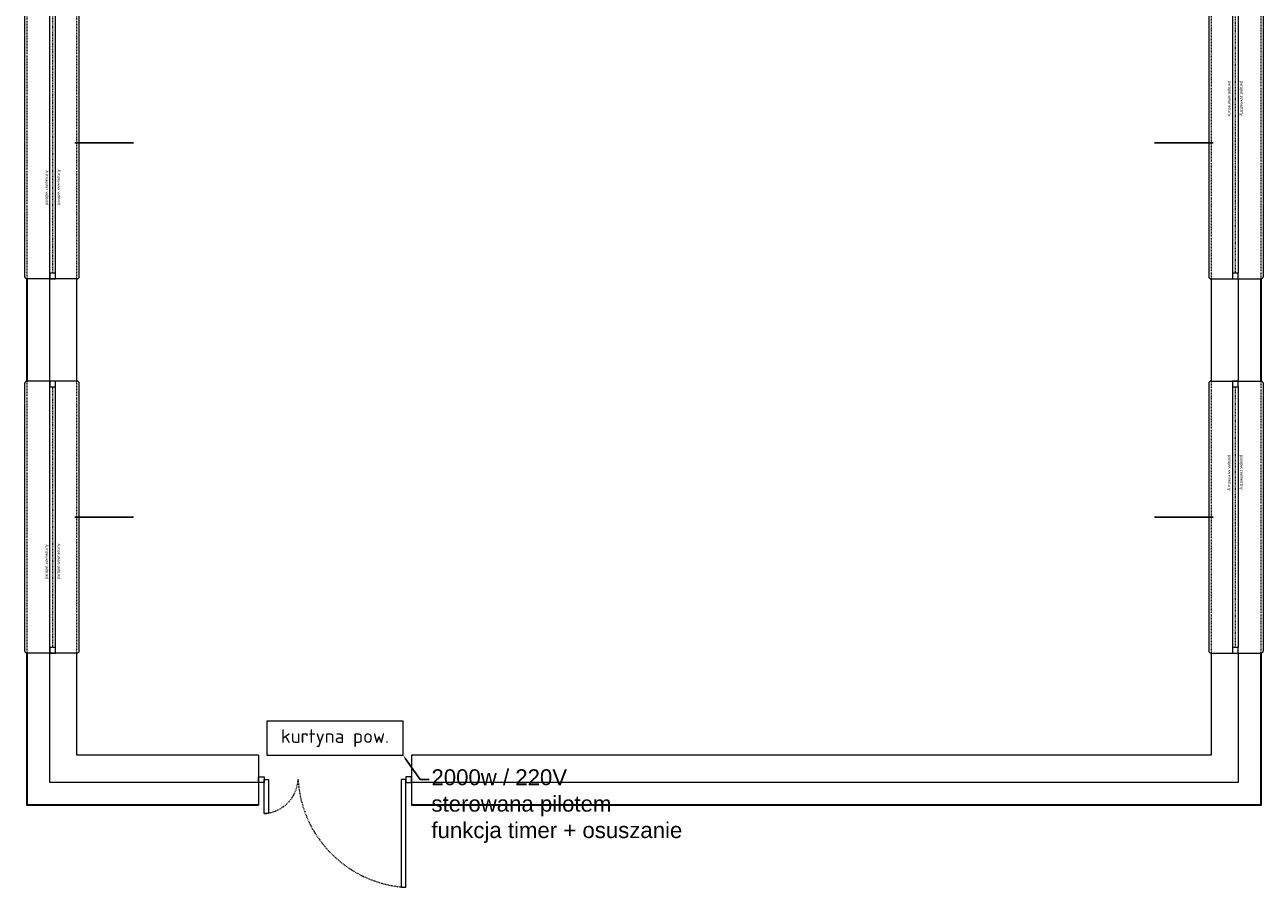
# Model space of a CAD drawing. Header units: millimetres. Extents: x -6697 to 21546, y -3389 to 18959.
# Tile 102 of 153: x 2423 to 3515, y 8493 to 9254. Entities that reach past the tile are written whole.
import ezdxf
from ezdxf import colors
from ezdxf.entities.mleader import LeaderData, LeaderLine
from ezdxf.math import Vec2, Vec3

# ---------------------------------------------------------------- set-up
doc = ezdxf.new("R2010")
doc.units = ezdxf.units.MM
doc.linetypes.add('0.5_0.5', pattern=[1, 0.5, -0.5])
doc.linetypes.add('JIS_02_0.7', pattern=[1.35, 0.75, -0.6])
doc.layers.add('def', color=7, linetype='Continuous', plot=False)
doc.layers.add('pomocnicze', color=6, linetype='Continuous', plot=False)
for name, color, linetype, lineweight in [('sciany_wew', 7, 'Continuous', 18), ('sciany_zew', 7, 'Continuous', 35), ('stolarka_mysz_drzwi', 7, 'Continuous', 5), ('stolarka_mysz_okna', 7, 'Continuous', 5), ('tabelka', 7, 'Continuous', 5)]:
    doc.layers.add(name, color=color, linetype=linetype, lineweight=lineweight)
doc.layers.add('wyposażenie', color=7, linetype='Continuous', lineweight=5, true_color=0x999999)
doc.styles.add('ISO', font='isocpeur.ttf')
doc.styles.get("Standard").update_dxf_attribs({"font": 'arial.ttf'})

# ---------------------------------------------------------------- blocks, each defined once
blk = doc.blocks.new('*U315')
at = {"layer": 'pomocnicze'}
blk.add_lwpolyline([(-19.5, -120), (-71.5, -120)], dxfattribs=at)
at = {"layer": 'stolarka_mysz_okna', "linetype": 'JIS_02_0.7'}
for points in [[(-21.5, 0), (-21.5, -240)], [(22.5, 0), (22.5, -240)]]:
    blk.add_lwpolyline(points, dxfattribs=at)
at = {"layer": 'stolarka_mysz_okna'}
for points in [[(-2.5, 0), (-2.5, -5), (2.5, -5), (2.5, 0)], [(-2.5, -235), (-2.5, -240), (2.5, -240), (2.5, -235)]]:
    blk.add_lwpolyline(points, close=True, dxfattribs=at)
for points in [[(-23.5, -2), (-23.5, -238)], [(-2.5, -5), (-2.5, -235)], [(2.5, -5), (2.5, -235)], [(24.5, -2), (24.5, -238)]]:
    blk.add_lwpolyline(points, dxfattribs=at)
at = {"layer": 'stolarka_mysz_okna', "linetype": '0.5_0.5'}
blk.add_lwpolyline([(0, -235), (0, -5)], dxfattribs=at)
at = {"layer": 'stolarka_mysz_okna'}
for centre, start, end in [((-21.5, -2), 90, 180), ((22.5, -2), 0, 90), ((-21.5, -238), 180, 270), ((22.5, -238), 270, 0)]:
    blk.add_arc(centre, 2, start, end, dxfattribs=at)
at = {"style": 'ISO', "flags": 9}
for tag, p in [('KLASA_ODPORNOSCI', (162.7, -22.5)), ('MATERIAL', (162.7, -49.6)), ('KOLOR_OKNA', (163.1, -72.4))]:
    blk.add_attdef(tag, p, '', height=14, dxfattribs=at)
at = {"layer": 'def', "color": 9, "true_color": 0xc7c8ca, "char_height": 2.5, "attachment_point": 1, "rotation": 270}
for s, insert in [('parapet wewnetrzny', (-3.8, -65.4)), ('parapet zewnetrzny', (6.8, -65.4))]:
    blk.add_mtext_dynamic_manual_height_columns(s, width=37.13, gutter_width=12.5, heights=[0], dxfattribs=dict(at, insert=insert))
blk = doc.blocks.new('*U159')
at = {"layer": 'stolarka_mysz_drzwi'}
for points in [[(9, 0), (9, 95), (5, 95), (5, 0)], [(0, -2.5), (5, -2.5), (5, 2.5), (0, 2.5)]]:
    blk.add_lwpolyline(points, close=True, dxfattribs=at)
at = {"layer": 'stolarka_mysz_drzwi', "linetype": 'JIS_02_0.7'}
blk.add_arc((-1.1, -6.1), 101.3, 3.4421, 86.5579, dxfattribs=at)
at = {"style": 'ISO', "flags": 9}
for tag, p in [('MATERIAL', (268, -34.6)), ('KOLOR_DRZWI', (268.4, -55.9)), ('WYPELNIENIE_DRZWI', (268, -77.6))]:
    blk.add_attdef(tag, p, '', height=14, dxfattribs=at)
blk = doc.blocks.new('*U314')
at = {"layer": 'stolarka_mysz_drzwi'}
for points in [[(-9, 0), (-9, 30), (-5, 30), (-5, 0)], [(0, -2.5), (-5, -2.5), (-5, 2.5), (0, 2.5)]]:
    blk.add_lwpolyline(points, close=True, dxfattribs=at)
at = {"layer": 'stolarka_mysz_drzwi', "linetype": 'JIS_02_0.7'}
blk.add_arc((-3.1, -1.9), 32, 93.4421, 176.5579, dxfattribs=at)
at = {"style": 'ISO', "flags": 9}
for tag, p in [('MATERIAL', (168, -34.6)), ('KOLOR_DRZWI', (168.4, -55.9)), ('WYPELNIENIE_DRZWI', (168, -77.6))]:
    blk.add_attdef(tag, p, '', height=14, dxfattribs=at)
blk = doc.blocks.new('*U316')
at = {"layer": 'pomocnicze'}
blk.add_lwpolyline([(19.5, 120), (71.5, 120)], dxfattribs=at)
at = {"layer": 'stolarka_mysz_okna'}
for points in [[(-24.5, 2), (-24.5, 238)], [(-2.5, 5), (-2.5, 235)], [(2.5, 5), (2.5, 235)], [(23.5, 2), (23.5, 238)]]:
    blk.add_lwpolyline(points, dxfattribs=at)
at = {"layer": 'stolarka_mysz_okna', "linetype": 'JIS_02_0.7'}
for points in [[(-22.5, 0), (-22.5, 240)], [(21.5, 0), (21.5, 240)]]:
    blk.add_lwpolyline(points, dxfattribs=at)
at = {"layer": 'stolarka_mysz_okna'}
for points in [[(2.5, 235), (2.5, 240), (-2.5, 240), (-2.5, 235)], [(2.5, 0), (2.5, 5), (-2.5, 5), (-2.5, 0)]]:
    blk.add_lwpolyline(points, close=True, dxfattribs=at)
at = {"layer": 'stolarka_mysz_okna', "linetype": '0.5_0.5'}
blk.add_lwpolyline([(0, 235), (0, 5)], dxfattribs=at)
at = {"layer": 'stolarka_mysz_okna'}
for centre, start, end in [((-22.5, 238), 90, 180), ((21.5, 238), 0, 90), ((-22.5, 2), 180, 270), ((21.5, 2), 270, 0)]:
    blk.add_arc(centre, 2, start, end, dxfattribs=at)
at = {"style": 'ISO', "flags": 9}
for tag, p in [('KLASA_ODPORNOSCI', (162.7, -22.5)), ('MATERIAL', (162.7, -49.6)), ('KOLOR_OKNA', (163.1, -72.4))]:
    blk.add_attdef(tag, p, '', height=14, dxfattribs=at)
at = {"layer": 'def', "color": 9, "true_color": 0xc7c8ca, "char_height": 2.5, "attachment_point": 1, "rotation": 90}
for s, insert in [('parapet zewnetrzny', (-6.8, 65.4)), ('parapet wewnetrzny', (3.8, 65.4))]:
    blk.add_mtext_dynamic_manual_height_columns(s, width=37.13, gutter_width=12.5, heights=[0], dxfattribs=dict(at, insert=insert))
blk = doc.blocks.new('parter')
at = {"layer": 'sciany_wew'}
for points in [[(204, 20), (20, 20), (20, 818)], [(44, 464), (0, 464)], [(44, 374), (44, 464)], [(1044, 464), (1044, 374)], [(1044, 464), (1088, 464)], [(1068, 464), (1068, 374)], [(44, 374), (0, 374)], [(1044, 374), (1088, 374)], [(44, 134), (0, 134)], [(204, 44), (44, 44), (44, 134)], [(1044, 134), (1044, 44), (339, 44)], [(1068, 134), (1068, 20), (339, 20)], [(1044, 134), (1088, 134)], [(204, 44), (204, 0)], [(339, 44), (339, 0)]]:
    blk.add_lwpolyline(points, dxfattribs=at)
at = {"layer": 'sciany_zew'}
for points in [[(0, 374), (0, 464)], [(1088, 464), (1088, 374)], [(204, 0), (0, 0), (0, 134)], [(1088, 134), (1088, 0), (339, 0)]]:
    blk.add_lwpolyline(points, dxfattribs=at)
at = {"layer": 'sciany_wew', "rotation": 180}
for name, p in [('*U314', (204, 22.5)), ('*U159', (339, 22.5))]:
    blk.add_blockref(name, p, dxfattribs=at)
at = {"layer": 'stolarka_mysz_okna'}
for name, p in [('*U316', (22.5, 464)), ('*U315', (1065.5, 704)), ('*U316', (22.5, 134)), ('*U315', (1065.5, 374))]:
    blk.add_blockref(name, p, dxfattribs=at)

msp = doc.modelspace()

# ---------------------------------------------------------------- linework, layer by layer
at = {"layer": 'wyposażenie'}
msp.add_lwpolyline([(2636.25, 8609.56), (2756.25, 8609.56), (2756.25, 8639.56), (2636.25, 8639.56)], close=True, dxfattribs=at)

# ---------------------------------------------------------------- block references
at = {"layer": 'sciany_wew'}
msp.add_blockref('parter', (2424.7, 8565.56), dxfattribs=at)

# ---------------------------------------------------------------- texts
at = {"layer": 'wyposażenie', "insert": (2696.25, 8624.56), "char_height": 12, "width": 669.8292, "attachment_point": 5, "style": 'ISO'}
msp.add_mtext('\\pt24;kurtyna pow.', dxfattribs=at)

# ---------------------------------------------------------------- leaders
at = {"layer": 'tabelka'}
ml = msp.add_multileader_mtext('Standard', dxfattribs=at)
ml.set_content('2000w / 220V \\Psterowana pilotem\\Pfunkcja timer + osuszanie', color=256)
ml.set_leader_properties()
ml.build(insert=Vec2(0, 0))
ctx = ml.context
ctx.base_point, ctx.char_height, ctx.plane_origin = Vec3(2779.28, 8588.03), 14, Vec3(2683.64, 8629.82)
notes = []
notes.append((ctx, [(1, (1, 1, 0), (2771.28, 8588.03), (1, 0), 8, [(0, [(2756.25, 8609.56)], 0, [])])]))
ctx.mtext.insert, ctx.mtext.width, ctx.mtext.flow_direction = Vec3(2781.28, 8597.09), 225.5035, 5
for ctx, leaders in notes:
    for number, flags, end, landing, length, lines in leaders:
        leader = LeaderData()
        leader.index, (leader.has_last_leader_line, leader.has_dogleg_vector, leader.attachment_direction) = number, flags
        leader.last_leader_point, leader.dogleg_vector, leader.dogleg_length = Vec3(end), Vec3(landing), length
        for number, points, colour, breaks in lines:
            line = LeaderLine()
            line.index, line.vertices, line.color, line.breaks = number, Vec3.list(points), colors.encode_raw_color(colour), breaks
            leader.lines.append(line)
        ctx.leaders.append(leader)

doc.saveas('drawing.dxf')
